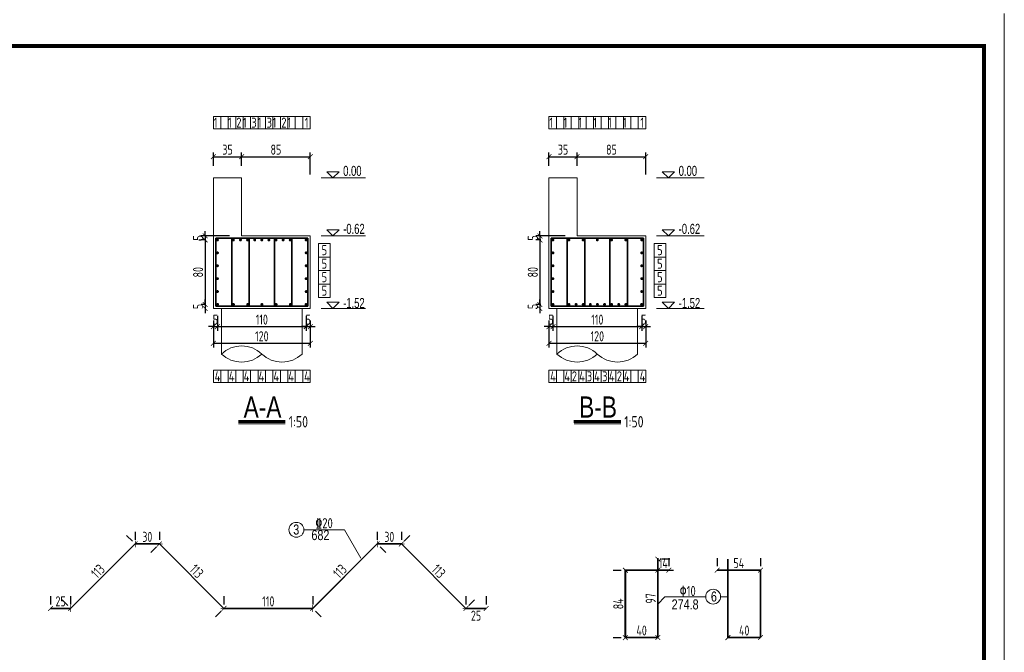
# Model space of a CAD drawing. Header units: inches. Extents: x 112594 to 193184, y 44995 to 116598.
# Tile 91 of 153: x 143526 to 145967, y 95752 to 97322. Entities that reach past the tile are written whole.
import ezdxf

# ---------------------------------------------------------------- set-up
doc = ezdxf.new("R2010")
doc.units = ezdxf.units.IN
doc.header["$MEASUREMENT"] = 0
doc.layers.get('0').update_dxf_attribs({"lineweight": 15})
for name, color, linetype, lineweight in [('0指引线', 4, 'Continuous', 18), ('0文字', 6, 'Continuous', 18), ('0细实线', 1, 'Continuous', 15), ('0钢筋', 3, 'Continuous', 35), ('BM1', 7, 'Continuous', 15), ('粗线', 1, 'Continuous', 40)]:
    doc.layers.add(name, color=color, linetype=linetype, lineweight=lineweight)
doc.layers.add('配筋2', color=2, linetype='Continuous')
doc.styles.add('hz-e', font='hztxt_e.shx', dxfattribs={"width": 0.75, "bigfont": 'hztxt.shx'})
doc.styles.add('HZTXT', font='tssdeng.shx', dxfattribs={"width": 0.75, "bigfont": 'hztxt.shx'})
doc.styles.add('TSSD_Dimension', font='Tssdeng.shx', dxfattribs={"width": 0.7, "bigfont": 'hztxt.shx'})
doc.dimstyles.new('3', dxfattribs={"dimtxt": 25, "dimasz": 12, "dimexe": 10, "dimexo": 30, "dimgap": 5, "dimtad": 1, "dimdec": 0, "dimzin": 0, "dimdsep": 46, "dimtxsty": 'HZTXT', "dimblk": 'ARCHTICK', "dimcen": 0, "dimclrt": 7, "dimazin": 2, "dimtfac": 1, "dimtdec": 0, "dimtix": 1, "dimtmove": 2, "dimatfit": 3, "dimfxl": 250, "dimtolj": 1, "dimtzin": 0, "dimarcsym": 0})

# ---------------------------------------------------------------- blocks, each defined once
blk = doc.blocks.new('g')
at = {"ltscale": 2}
for p, q in [((-15.4, 0), (-30.8, 15.3)), ((-30.8, 15.3), (0, 15.3)), ((0, 15.3), (-15.4, 0))]:
    blk.add_line(p, q, dxfattribs=at)
blk = doc.blocks.new('_ArchTick')
at = {"color": 0, "linetype": 'ByBlock', "const_width": 0.15}
blk.add_lwpolyline([(-0.5, -0.5), (0.5, 0.5)], dxfattribs=at)
blk = doc.blocks.new('*D1346')
at = {"color": 0, "lineweight": -2}
for p, q in [((144005.8, 96959.3), (144005.8, 96992)), ((144075.8, 96959.3), (144075.8, 96992)), ((144005.8, 96982), (144075.8, 96982))]:
    blk.add_line(p, q, dxfattribs=at)
at = {"color": 0, "lineweight": -2, "xscale": 12, "yscale": 12, "zscale": 12, "rotation": 180}
blk.add_blockref('_ArchTick', (144005.8, 96982), dxfattribs=at)
at = {"color": 0, "lineweight": -2, "xscale": 12, "yscale": 12, "zscale": 12}
blk.add_blockref('_ArchTick', (144075.8, 96982), dxfattribs=at)
at = {"color": 7, "insert": (144040.8, 96999.5), "char_height": 25, "attachment_point": 5, "style": 'HZTXT'}
blk.add_mtext('\\A1;35', dxfattribs=at)
blk = doc.blocks.new('*D1347')
at = {"color": 0, "lineweight": -2}
for p, q in [((144075.8, 96959.3), (144075.8, 96992)), ((144245.8, 96937.5), (144245.8, 96992)), ((144075.8, 96982), (144245.8, 96982))]:
    blk.add_line(p, q, dxfattribs=at)
at = {"color": 0, "lineweight": -2, "xscale": 12, "yscale": 12, "zscale": 12, "rotation": 180}
blk.add_blockref('_ArchTick', (144075.8, 96982), dxfattribs=at)
at = {"color": 0, "lineweight": -2, "xscale": 12, "yscale": 12, "zscale": 12}
blk.add_blockref('_ArchTick', (144245.8, 96982), dxfattribs=at)
at = {"color": 7, "insert": (144160.8, 96999.5), "char_height": 25, "attachment_point": 5, "style": 'HZTXT'}
blk.add_mtext('\\A1;85', dxfattribs=at)
blk = doc.blocks.new('gg')
at = {"layer": '粗线', "const_width": 1.2}
blk.add_lwpolyline([(0.6, 0, -1), (-0.6, 0, -1)], format="xyb", close=True, dxfattribs=at)
blk = doc.blocks.new('*D1348')
at = {"color": 0, "lineweight": -2}
for p, q in [((144005.8, 96575.3), (144005.8, 96550.2)), ((144015.8, 96587.3), (144015.8, 96550.2)), ((144005.8, 96560.2), (143993.8, 96560.2)), ((144005.8, 96560.2), (144015.8, 96560.2)), ((144015.8, 96560.2), (144027.8, 96560.2))]:
    blk.add_line(p, q, dxfattribs=at)
at = {"color": 0, "lineweight": -2, "xscale": 12, "yscale": 12, "zscale": 12}
blk.add_blockref('_ArchTick', (144005.8, 96560.2), dxfattribs=at)
at = {"color": 0, "lineweight": -2, "xscale": 12, "yscale": 12, "zscale": 12, "rotation": 180}
blk.add_blockref('_ArchTick', (144015.8, 96560.2), dxfattribs=at)
at = {"color": 7, "insert": (144010.8, 96577.7), "char_height": 25, "attachment_point": 5, "style": 'HZTXT'}
blk.add_mtext('\\A1;5', dxfattribs=at)
blk = doc.blocks.new('*D1349')
at = {"color": 0, "lineweight": -2}
for p, q in [((144015.8, 96587.3), (144015.8, 96550.2)), ((144235.8, 96587.3), (144235.8, 96550.2)), ((144015.8, 96560.2), (144235.8, 96560.2))]:
    blk.add_line(p, q, dxfattribs=at)
at = {"color": 0, "lineweight": -2, "xscale": 12, "yscale": 12, "zscale": 12, "rotation": 180}
blk.add_blockref('_ArchTick', (144015.8, 96560.2), dxfattribs=at)
at = {"color": 0, "lineweight": -2, "xscale": 12, "yscale": 12, "zscale": 12}
blk.add_blockref('_ArchTick', (144235.8, 96560.2), dxfattribs=at)
at = {"color": 7, "insert": (144125.8, 96577.7), "char_height": 25, "attachment_point": 5, "style": 'HZTXT'}
blk.add_mtext('\\A1;110', dxfattribs=at)
blk = doc.blocks.new('*D1350')
at = {"color": 0, "lineweight": -2}
for p, q in [((144235.8, 96587.3), (144235.8, 96550.2)), ((144245.8, 96575.3), (144245.8, 96550.2)), ((144235.8, 96560.2), (144223.8, 96560.2)), ((144235.8, 96560.2), (144245.8, 96560.2)), ((144245.8, 96560.2), (144257.8, 96560.2))]:
    blk.add_line(p, q, dxfattribs=at)
at = {"color": 0, "lineweight": -2, "xscale": 12, "yscale": 12, "zscale": 12}
blk.add_blockref('_ArchTick', (144235.8, 96560.2), dxfattribs=at)
at = {"color": 0, "lineweight": -2, "xscale": 12, "yscale": 12, "zscale": 12, "rotation": 180}
blk.add_blockref('_ArchTick', (144245.8, 96560.2), dxfattribs=at)
at = {"color": 7, "insert": (144240.8, 96577.7), "char_height": 25, "attachment_point": 5, "style": 'HZTXT'}
blk.add_mtext('\\A1;5', dxfattribs=at)
blk = doc.blocks.new('*D1351')
at = {"color": 0, "lineweight": -2}
for p, q in [((144005.8, 96575.3), (144005.8, 96508.9)), ((144245.8, 96575.3), (144245.8, 96508.9)), ((144005.8, 96518.9), (144245.8, 96518.9))]:
    blk.add_line(p, q, dxfattribs=at)
at = {"color": 0, "lineweight": -2, "xscale": 12, "yscale": 12, "zscale": 12, "rotation": 180}
blk.add_blockref('_ArchTick', (144005.8, 96518.9), dxfattribs=at)
at = {"color": 0, "lineweight": -2, "xscale": 12, "yscale": 12, "zscale": 12}
blk.add_blockref('_ArchTick', (144245.8, 96518.9), dxfattribs=at)
at = {"color": 7, "insert": (144125.8, 96536.4), "char_height": 25, "attachment_point": 5, "style": 'HZTXT'}
blk.add_mtext('\\A1;120', dxfattribs=at)
blk = doc.blocks.new('*D1352')
at = {"color": 0, "lineweight": -2}
for p, q in [((144837.6, 96959.3), (144837.6, 96992)), ((144907.6, 96959.3), (144907.6, 96992)), ((144837.6, 96982), (144907.6, 96982))]:
    blk.add_line(p, q, dxfattribs=at)
at = {"color": 0, "lineweight": -2, "xscale": 12, "yscale": 12, "zscale": 12, "rotation": 180}
blk.add_blockref('_ArchTick', (144837.6, 96982), dxfattribs=at)
at = {"color": 0, "lineweight": -2, "xscale": 12, "yscale": 12, "zscale": 12}
blk.add_blockref('_ArchTick', (144907.6, 96982), dxfattribs=at)
at = {"color": 7, "insert": (144872.6, 96999.5), "char_height": 25, "attachment_point": 5, "style": 'HZTXT'}
blk.add_mtext('\\A1;35', dxfattribs=at)
blk = doc.blocks.new('*D1353')
at = {"color": 0, "lineweight": -2}
for p, q in [((144907.6, 96959.3), (144907.6, 96992)), ((145077.6, 96937.5), (145077.6, 96992)), ((144907.6, 96982), (145077.6, 96982))]:
    blk.add_line(p, q, dxfattribs=at)
at = {"color": 0, "lineweight": -2, "xscale": 12, "yscale": 12, "zscale": 12, "rotation": 180}
blk.add_blockref('_ArchTick', (144907.6, 96982), dxfattribs=at)
at = {"color": 0, "lineweight": -2, "xscale": 12, "yscale": 12, "zscale": 12}
blk.add_blockref('_ArchTick', (145077.6, 96982), dxfattribs=at)
at = {"color": 7, "insert": (144992.6, 96999.5), "char_height": 25, "attachment_point": 5, "style": 'HZTXT'}
blk.add_mtext('\\A1;85', dxfattribs=at)
blk = doc.blocks.new('*D1354')
at = {"color": 0, "lineweight": -2}
for p, q in [((144837.6, 96575.3), (144837.6, 96550.2)), ((144847.6, 96587.3), (144847.6, 96550.2)), ((144837.6, 96560.2), (144825.6, 96560.2)), ((144837.6, 96560.2), (144847.6, 96560.2)), ((144847.6, 96560.2), (144859.6, 96560.2))]:
    blk.add_line(p, q, dxfattribs=at)
at = {"color": 0, "lineweight": -2, "xscale": 12, "yscale": 12, "zscale": 12}
blk.add_blockref('_ArchTick', (144837.6, 96560.2), dxfattribs=at)
at = {"color": 0, "lineweight": -2, "xscale": 12, "yscale": 12, "zscale": 12, "rotation": 180}
blk.add_blockref('_ArchTick', (144847.6, 96560.2), dxfattribs=at)
at = {"color": 7, "insert": (144842.6, 96577.7), "char_height": 25, "attachment_point": 5, "style": 'HZTXT'}
blk.add_mtext('\\A1;5', dxfattribs=at)
blk = doc.blocks.new('*D1355')
at = {"color": 0, "lineweight": -2}
for p, q in [((144847.6, 96587.3), (144847.6, 96550.2)), ((145067.6, 96587.3), (145067.6, 96550.2)), ((144847.6, 96560.2), (145067.6, 96560.2))]:
    blk.add_line(p, q, dxfattribs=at)
at = {"color": 0, "lineweight": -2, "xscale": 12, "yscale": 12, "zscale": 12, "rotation": 180}
blk.add_blockref('_ArchTick', (144847.6, 96560.2), dxfattribs=at)
at = {"color": 0, "lineweight": -2, "xscale": 12, "yscale": 12, "zscale": 12}
blk.add_blockref('_ArchTick', (145067.6, 96560.2), dxfattribs=at)
at = {"color": 7, "insert": (144957.6, 96577.7), "char_height": 25, "attachment_point": 5, "style": 'HZTXT'}
blk.add_mtext('\\A1;110', dxfattribs=at)
blk = doc.blocks.new('*D1356')
at = {"color": 0, "lineweight": -2}
for p, q in [((145067.6, 96587.3), (145067.6, 96550.2)), ((145077.6, 96575.3), (145077.6, 96550.2)), ((145067.6, 96560.2), (145055.6, 96560.2)), ((145067.6, 96560.2), (145077.6, 96560.2)), ((145077.6, 96560.2), (145089.6, 96560.2))]:
    blk.add_line(p, q, dxfattribs=at)
at = {"color": 0, "lineweight": -2, "xscale": 12, "yscale": 12, "zscale": 12}
blk.add_blockref('_ArchTick', (145067.6, 96560.2), dxfattribs=at)
at = {"color": 0, "lineweight": -2, "xscale": 12, "yscale": 12, "zscale": 12, "rotation": 180}
blk.add_blockref('_ArchTick', (145077.6, 96560.2), dxfattribs=at)
at = {"color": 7, "insert": (145072.6, 96577.7), "char_height": 25, "attachment_point": 5, "style": 'HZTXT'}
blk.add_mtext('\\A1;5', dxfattribs=at)
blk = doc.blocks.new('*D1357')
at = {"color": 0, "lineweight": -2}
for p, q in [((144837.6, 96575.3), (144837.6, 96508.9)), ((145077.6, 96575.3), (145077.6, 96508.9)), ((144837.6, 96518.9), (145077.6, 96518.9))]:
    blk.add_line(p, q, dxfattribs=at)
at = {"color": 0, "lineweight": -2, "xscale": 12, "yscale": 12, "zscale": 12, "rotation": 180}
blk.add_blockref('_ArchTick', (144837.6, 96518.9), dxfattribs=at)
at = {"color": 0, "lineweight": -2, "xscale": 12, "yscale": 12, "zscale": 12}
blk.add_blockref('_ArchTick', (145077.6, 96518.9), dxfattribs=at)
at = {"color": 7, "insert": (144957.6, 96536.4), "char_height": 25, "attachment_point": 5, "style": 'HZTXT'}
blk.add_mtext('\\A1;120', dxfattribs=at)
blk = doc.blocks.new('*D1362')
at = {"color": 0, "lineweight": -2}
for p, q in [((145027.1, 95818.8), (145027.1, 95798.8)), ((145107.6, 95818.8), (145107.6, 95798.8)), ((145027.1, 95788.8), (145107.6, 95788.8))]:
    blk.add_line(p, q, dxfattribs=at)
at = {"color": 0, "lineweight": -2, "xscale": 12, "yscale": 12, "zscale": 12, "rotation": 180}
blk.add_blockref('_ArchTick', (145027.1, 95788.8), dxfattribs=at)
at = {"color": 0, "lineweight": -2, "xscale": 12, "yscale": 12, "zscale": 12}
blk.add_blockref('_ArchTick', (145107.6, 95788.8), dxfattribs=at)
at = {"color": 7, "insert": (145067.4, 95806.3), "char_height": 25, "attachment_point": 5, "style": 'HZTXT'}
blk.add_mtext('\\A1;40', dxfattribs=at)
blk = doc.blocks.new('*D1363')
at = {"color": 0, "lineweight": -2}
for p, q in [((145281.5, 95818.8), (145281.5, 95798.8)), ((145362, 95818.8), (145362, 95798.8)), ((145362, 95788.8), (145281.5, 95788.8))]:
    blk.add_line(p, q, dxfattribs=at)
at = {"color": 0, "lineweight": -2, "xscale": 12, "yscale": 12, "zscale": 12, "rotation": 180}
blk.add_blockref('_ArchTick', (145281.5, 95788.8), dxfattribs=at)
at = {"color": 0, "lineweight": -2, "xscale": 12, "yscale": 12, "zscale": 12}
blk.add_blockref('_ArchTick', (145362, 95788.8), dxfattribs=at)
at = {"color": 7, "insert": (145321.8, 95806.3), "char_height": 25, "attachment_point": 5, "style": 'HZTXT'}
blk.add_mtext('\\A1;40', dxfattribs=at)
blk = doc.blocks.new('*D1364')
at = {"color": 0, "lineweight": -2}
for p, q in [((145254.5, 95986), (145254.5, 95966)), ((145362, 95986), (145362, 95966)), ((145362, 95956), (145254.5, 95956))]:
    blk.add_line(p, q, dxfattribs=at)
at = {"color": 0, "lineweight": -2, "xscale": 12, "yscale": 12, "zscale": 12, "rotation": 180}
blk.add_blockref('_ArchTick', (145254.5, 95956), dxfattribs=at)
at = {"color": 0, "lineweight": -2, "xscale": 12, "yscale": 12, "zscale": 12}
blk.add_blockref('_ArchTick', (145362, 95956), dxfattribs=at)
at = {"color": 7, "insert": (145308.3, 95973.5), "char_height": 25, "attachment_point": 5, "style": 'HZTXT'}
blk.add_mtext('\\A1;54', dxfattribs=at)
blk = doc.blocks.new('*D1365')
at = {"color": 0, "lineweight": -2}
for p, q in [((145107.6, 95983), (145107.6, 95788.8)), ((145137.6, 95983), (145117.6, 95983)), ((145077.6, 95788.8), (145097.6, 95788.8))]:
    blk.add_line(p, q, dxfattribs=at)
at = {"color": 0, "lineweight": -2, "xscale": 12, "yscale": 12, "zscale": 12}
for p, rotation in [((145107.6, 95983), 90), ((145107.6, 95788.8), 270)]:
    blk.add_blockref('_ArchTick', p, dxfattribs=dict(at, rotation=rotation))
at = {"color": 7, "insert": (145090.1, 95885.9), "char_height": 25, "attachment_point": 5, "rotation": 90, "style": 'HZTXT'}
blk.add_mtext('\\A1;97', dxfattribs=at)
blk = doc.blocks.new('*D1366')
at = {"color": 0, "lineweight": -2}
for p, q in [((144997.1, 95956), (145017.1, 95956)), ((145027.1, 95956), (145027.1, 95788.8)), ((144997.1, 95788.8), (145017.1, 95788.8))]:
    blk.add_line(p, q, dxfattribs=at)
at = {"color": 0, "lineweight": -2, "xscale": 12, "yscale": 12, "zscale": 12}
for p, rotation in [((145027.1, 95956), 90), ((145027.1, 95788.8), 270)]:
    blk.add_blockref('_ArchTick', p, dxfattribs=dict(at, rotation=rotation))
at = {"color": 7, "insert": (145009.6, 95872.4), "char_height": 25, "attachment_point": 5, "rotation": 90, "style": 'HZTXT'}
blk.add_mtext('\\A1;84', dxfattribs=at)
blk = doc.blocks.new('*D1367')
at = {"color": 0, "lineweight": -2}
for p, q in [((145107.6, 95986), (145107.6, 95966)), ((145134.6, 95986), (145134.6, 95966)), ((145107.6, 95956), (145095.6, 95956)), ((145107.6, 95956), (145134.6, 95956)), ((145134.6, 95956), (145146.6, 95956))]:
    blk.add_line(p, q, dxfattribs=at)
at = {"color": 0, "lineweight": -2, "xscale": 12, "yscale": 12, "zscale": 12}
blk.add_blockref('_ArchTick', (145107.6, 95956), dxfattribs=at)
at = {"color": 0, "lineweight": -2, "xscale": 12, "yscale": 12, "zscale": 12, "rotation": 180}
blk.add_blockref('_ArchTick', (145134.6, 95956), dxfattribs=at)
at = {"color": 7, "insert": (145121.1, 95973.5), "char_height": 25, "attachment_point": 5, "style": 'HZTXT'}
blk.add_mtext('\\A1;14', dxfattribs=at)
blk = doc.blocks.new('*D1368')
at = {"color": 0, "lineweight": -2}
for p, q in [((143985.3, 96785.3), (143985.3, 96797.3)), ((144045.8, 96785.3), (143975.3, 96785.3)), ((143985.8, 96775.3), (143975.3, 96775.3)), ((143985.3, 96785.3), (143985.3, 96775.3)), ((143985.3, 96775.3), (143985.3, 96763.3))]:
    blk.add_line(p, q, dxfattribs=at)
at = {"color": 0, "lineweight": -2, "xscale": 12, "yscale": 12, "zscale": 12}
for p, rotation in [((143985.3, 96785.3), 270), ((143985.3, 96775.3), 90)]:
    blk.add_blockref('_ArchTick', p, dxfattribs=dict(at, rotation=rotation))
at = {"color": 7, "insert": (143967.8, 96780.3), "char_height": 25, "attachment_point": 5, "rotation": 90, "style": 'HZTXT'}
blk.add_mtext('\\A1;5', dxfattribs=at)
blk = doc.blocks.new('*D1369')
at = {"color": 0, "lineweight": -2}
for p, q in [((143985.8, 96775.3), (143975.3, 96775.3)), ((143985.3, 96775.3), (143985.3, 96615.3)), ((143986.1, 96615.3), (143975.3, 96615.3))]:
    blk.add_line(p, q, dxfattribs=at)
at = {"color": 0, "lineweight": -2, "xscale": 12, "yscale": 12, "zscale": 12}
for p, rotation in [((143985.3, 96775.3), 90), ((143985.3, 96615.3), 270)]:
    blk.add_blockref('_ArchTick', p, dxfattribs=dict(at, rotation=rotation))
at = {"color": 7, "insert": (143967.8, 96695.3), "char_height": 25, "attachment_point": 5, "rotation": 90, "style": 'HZTXT'}
blk.add_mtext('\\A1;80', dxfattribs=at)
blk = doc.blocks.new('*D1370')
at = {"color": 0, "lineweight": -2}
for p, q in [((143985.3, 96615.3), (143985.3, 96627.3)), ((143986.1, 96615.3), (143975.3, 96615.3)), ((143975.8, 96605.3), (143975.3, 96605.3)), ((143985.3, 96615.3), (143985.3, 96605.3)), ((143985.3, 96605.3), (143985.3, 96593.3))]:
    blk.add_line(p, q, dxfattribs=at)
at = {"color": 0, "lineweight": -2, "xscale": 12, "yscale": 12, "zscale": 12}
for p, rotation in [((143985.3, 96615.3), 270), ((143985.3, 96605.3), 90)]:
    blk.add_blockref('_ArchTick', p, dxfattribs=dict(at, rotation=rotation))
at = {"color": 7, "insert": (143967.8, 96610.3), "char_height": 25, "attachment_point": 5, "rotation": 90, "style": 'HZTXT'}
blk.add_mtext('\\A1;5', dxfattribs=at)
blk = doc.blocks.new('*D1371')
at = {"color": 0, "lineweight": -2}
for p, q in [((143985.3, 96785.3), (143985.3, 96797.3)), ((143969.7, 96775.3), (143975.3, 96775.3)), ((143971.2, 96785.3), (143975.3, 96785.3)), ((143985.3, 96785.3), (143985.3, 96775.3)), ((143985.3, 96775.3), (143985.3, 96763.3))]:
    blk.add_line(p, q, dxfattribs=at)
at = {"color": 0, "lineweight": -2, "xscale": 12, "yscale": 12, "zscale": 12}
for p, rotation in [((143985.3, 96785.3), 270), ((143985.3, 96775.3), 90)]:
    blk.add_blockref('_ArchTick', p, dxfattribs=dict(at, rotation=rotation))
at = {"color": 7, "insert": (143967.8, 96780.3), "char_height": 25, "attachment_point": 5, "rotation": 90, "style": 'HZTXT'}
blk.add_mtext('\\A1;5', dxfattribs=at)
blk = doc.blocks.new('*D1372')
at = {"color": 0, "lineweight": -2}
for p, q in [((144815.3, 96785.3), (144815.3, 96797.3)), ((144877.6, 96785.3), (144805.3, 96785.3)), ((144817.6, 96775.3), (144805.3, 96775.3)), ((144815.3, 96785.3), (144815.3, 96775.3)), ((144815.3, 96775.3), (144815.3, 96763.3))]:
    blk.add_line(p, q, dxfattribs=at)
at = {"color": 0, "lineweight": -2, "xscale": 12, "yscale": 12, "zscale": 12}
for p, rotation in [((144815.3, 96785.3), 270), ((144815.3, 96775.3), 90)]:
    blk.add_blockref('_ArchTick', p, dxfattribs=dict(at, rotation=rotation))
at = {"color": 7, "insert": (144797.8, 96780.3), "char_height": 25, "attachment_point": 5, "rotation": 90, "style": 'HZTXT'}
blk.add_mtext('\\A1;5', dxfattribs=at)
blk = doc.blocks.new('*D1373')
at = {"color": 0, "lineweight": -2}
for p, q in [((144817.6, 96775.3), (144805.3, 96775.3)), ((144815.3, 96775.3), (144815.3, 96615.3)), ((144817.9, 96615.3), (144805.3, 96615.3))]:
    blk.add_line(p, q, dxfattribs=at)
at = {"color": 0, "lineweight": -2, "xscale": 12, "yscale": 12, "zscale": 12}
for p, rotation in [((144815.3, 96775.3), 90), ((144815.3, 96615.3), 270)]:
    blk.add_blockref('_ArchTick', p, dxfattribs=dict(at, rotation=rotation))
at = {"color": 7, "insert": (144797.8, 96695.3), "char_height": 25, "attachment_point": 5, "rotation": 90, "style": 'HZTXT'}
blk.add_mtext('\\A1;80', dxfattribs=at)
blk = doc.blocks.new('*D1374')
at = {"color": 0, "lineweight": -2}
for p, q in [((144815.3, 96615.3), (144815.3, 96627.3)), ((144817.9, 96615.3), (144805.3, 96615.3)), ((144807.6, 96605.3), (144805.3, 96605.3)), ((144815.3, 96615.3), (144815.3, 96605.3)), ((144815.3, 96605.3), (144815.3, 96593.3))]:
    blk.add_line(p, q, dxfattribs=at)
at = {"color": 0, "lineweight": -2, "xscale": 12, "yscale": 12, "zscale": 12}
for p, rotation in [((144815.3, 96615.3), 270), ((144815.3, 96605.3), 90)]:
    blk.add_blockref('_ArchTick', p, dxfattribs=dict(at, rotation=rotation))
at = {"color": 7, "insert": (144797.8, 96610.3), "char_height": 25, "attachment_point": 5, "rotation": 90, "style": 'HZTXT'}
blk.add_mtext('\\A1;5', dxfattribs=at)
blk = doc.blocks.new('*D1319')
at = {"color": 0, "lineweight": -2}
for p, q in [((143601.9, 95891.1), (143601.9, 95871.1)), ((143651.9, 95891.1), (143651.9, 95871.1)), ((143651.9, 95861.1), (143601.9, 95861.1))]:
    blk.add_line(p, q, dxfattribs=at)
at = {"color": 0, "lineweight": -2, "xscale": 12, "yscale": 12, "zscale": 12, "rotation": 180}
blk.add_blockref('_ArchTick', (143601.9, 95861.1), dxfattribs=at)
at = {"color": 0, "lineweight": -2, "xscale": 12, "yscale": 12, "zscale": 12}
blk.add_blockref('_ArchTick', (143651.9, 95861.1), dxfattribs=at)
at = {"color": 7, "insert": (143626.9, 95878.6), "char_height": 25, "attachment_point": 5, "style": 'HZTXT'}
blk.add_mtext('\\A1;25', dxfattribs=at)
blk = doc.blocks.new('*D1320')
at = {"color": 0, "lineweight": -2}
for p, q in [((143790.7, 96042.3), (143804.8, 96028.1)), ((143651.9, 95861.1), (143811.9, 96021.1)), ((143630.7, 95882.3), (143644.8, 95868.1))]:
    blk.add_line(p, q, dxfattribs=at)
at = {"color": 0, "lineweight": -2, "xscale": 12, "yscale": 12, "zscale": 12}
for p, rotation in [((143811.9, 96021.1), 45.00000000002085), ((143651.9, 95861.1), 225.0000000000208)]:
    blk.add_blockref('_ArchTick', p, dxfattribs=dict(at, rotation=rotation))
at = {"color": 7, "insert": (143719.5, 95953.4), "char_height": 25, "attachment_point": 5, "rotation": 45, "style": 'HZTXT'}
blk.add_mtext('\\A1;113', dxfattribs=at)
blk = doc.blocks.new('*D1321')
at = {"color": 0, "lineweight": -2}
for p, q in [((143811.9, 96051.1), (143811.9, 96031.1)), ((143871.9, 96051.1), (143871.9, 96031.1)), ((143811.9, 96021.1), (143871.9, 96021.1))]:
    blk.add_line(p, q, dxfattribs=at)
at = {"color": 0, "lineweight": -2, "xscale": 12, "yscale": 12, "zscale": 12, "rotation": 180}
blk.add_blockref('_ArchTick', (143811.9, 96021.1), dxfattribs=at)
at = {"color": 0, "lineweight": -2, "xscale": 12, "yscale": 12, "zscale": 12}
blk.add_blockref('_ArchTick', (143871.9, 96021.1), dxfattribs=at)
at = {"color": 7, "insert": (143841.9, 96038.6), "char_height": 25, "attachment_point": 5, "style": 'HZTXT'}
blk.add_mtext('\\A1;30', dxfattribs=at)
blk = doc.blocks.new('*D1322')
at = {"color": 0, "lineweight": -2}
for p, q in [((143850.7, 95999.9), (143864.8, 96014)), ((143871.9, 96021.1), (144031.9, 95861.1)), ((144010.7, 95839.9), (144024.8, 95854))]:
    blk.add_line(p, q, dxfattribs=at)
at = {"color": 0, "lineweight": -2, "xscale": 12, "yscale": 12, "zscale": 12}
for p, rotation in [((143871.9, 96021.1), 135), ((144031.9, 95861.1), 315)]:
    blk.add_blockref('_ArchTick', p, dxfattribs=dict(at, rotation=rotation))
at = {"color": 7, "insert": (143964.2, 95953.4), "char_height": 25, "attachment_point": 5, "rotation": 315, "style": 'HZTXT'}
blk.add_mtext('\\A1;113', dxfattribs=at)
blk = doc.blocks.new('*D1323')
at = {"color": 0, "lineweight": -2}
for p, q in [((144031.9, 95891.1), (144031.9, 95871.1)), ((144251.9, 95891.1), (144251.9, 95871.1)), ((144031.9, 95861.1), (144251.9, 95861.1))]:
    blk.add_line(p, q, dxfattribs=at)
at = {"color": 0, "lineweight": -2, "xscale": 12, "yscale": 12, "zscale": 12, "rotation": 180}
blk.add_blockref('_ArchTick', (144031.9, 95861.1), dxfattribs=at)
at = {"color": 0, "lineweight": -2, "xscale": 12, "yscale": 12, "zscale": 12}
blk.add_blockref('_ArchTick', (144251.9, 95861.1), dxfattribs=at)
at = {"color": 7, "insert": (144141.9, 95878.6), "char_height": 25, "attachment_point": 5, "style": 'HZTXT'}
blk.add_mtext('\\A1;110', dxfattribs=at)
blk = doc.blocks.new('*D1324')
at = {"color": 0, "lineweight": -2}
for p, q in [((144251.9, 95861.1), (144411.9, 96021.1)), ((144433.1, 95999.9), (144418.9, 96014)), ((144273.1, 95839.9), (144258.9, 95854))]:
    blk.add_line(p, q, dxfattribs=at)
at = {"color": 0, "lineweight": -2, "xscale": 12, "yscale": 12, "zscale": 12}
for p, rotation in [((144411.9, 96021.1), 45), ((144251.9, 95861.1), 225)]:
    blk.add_blockref('_ArchTick', p, dxfattribs=dict(at, rotation=rotation))
at = {"color": 7, "insert": (144319.5, 95953.4), "char_height": 25, "attachment_point": 5, "rotation": 45, "style": 'HZTXT'}
blk.add_mtext('\\A1;113', dxfattribs=at)
blk = doc.blocks.new('*D1325')
at = {"color": 0, "lineweight": -2}
for p, q in [((144411.9, 96051.1), (144411.9, 96031.1)), ((144471.9, 96051.1), (144471.9, 96031.1)), ((144411.9, 96021.1), (144471.9, 96021.1))]:
    blk.add_line(p, q, dxfattribs=at)
at = {"color": 0, "lineweight": -2, "xscale": 12, "yscale": 12, "zscale": 12, "rotation": 180}
blk.add_blockref('_ArchTick', (144411.9, 96021.1), dxfattribs=at)
at = {"color": 0, "lineweight": -2, "xscale": 12, "yscale": 12, "zscale": 12}
blk.add_blockref('_ArchTick', (144471.9, 96021.1), dxfattribs=at)
at = {"color": 7, "insert": (144441.9, 96038.6), "char_height": 25, "attachment_point": 5, "style": 'HZTXT'}
blk.add_mtext('\\A1;30', dxfattribs=at)
blk = doc.blocks.new('*D1326')
at = {"color": 0, "lineweight": -2}
for p, q in [((144631.9, 95891.1), (144631.9, 95871.1)), ((144681.9, 95891.1), (144681.9, 95871.1)), ((144631.9, 95861.1), (144681.9, 95861.1))]:
    blk.add_line(p, q, dxfattribs=at)
at = {"color": 0, "lineweight": -2, "xscale": 12, "yscale": 12, "zscale": 12, "rotation": 180}
blk.add_blockref('_ArchTick', (144631.9, 95861.1), dxfattribs=at)
at = {"color": 0, "lineweight": -2, "xscale": 12, "yscale": 12, "zscale": 12}
blk.add_blockref('_ArchTick', (144681.9, 95861.1), dxfattribs=at)
at = {"color": 7, "insert": (144656.9, 95843), "char_height": 25, "attachment_point": 5, "style": 'HZTXT'}
blk.add_mtext('\\A1;25', dxfattribs=at)
blk = doc.blocks.new('*D1327')
at = {"color": 0, "lineweight": -2}
for p, q in [((144493.1, 96042.3), (144478.9, 96028.1)), ((144631.9, 95861.1), (144471.9, 96021.1)), ((144653.1, 95882.3), (144638.9, 95868.1))]:
    blk.add_line(p, q, dxfattribs=at)
at = {"color": 0, "lineweight": -2, "xscale": 12, "yscale": 12, "zscale": 12}
for p, rotation in [((144471.9, 96021.1), 134.9999999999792), ((144631.9, 95861.1), 314.9999999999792)]:
    blk.add_blockref('_ArchTick', p, dxfattribs=dict(at, rotation=rotation))
at = {"color": 7, "insert": (144564.2, 95953.4), "char_height": 25, "attachment_point": 5, "rotation": 315, "style": 'HZTXT'}
blk.add_mtext('\\A1;113', dxfattribs=at)

msp = doc.modelspace()

# ---------------------------------------------------------------- linework, layer by layer
for p, q in [((144005.81951, 97081.8856), (144245.81951, 97081.8856)), ((144005.81951, 97050.90668), (144005.81951, 97081.8856)), ((144005.81951, 97081.8856), (144005.81951, 97050.90668)), ((144024.28105, 97081.8856), (144024.28105, 97050.90668)), ((144042.74259, 97081.8856), (144042.74259, 97050.90668)), ((144061.20412, 97081.8856), (144061.20412, 97050.90668)), ((144079.66566, 97081.8856), (144079.66566, 97050.90668)), ((144098.1272, 97081.8856), (144098.1272, 97050.90668)), ((144116.58874, 97081.8856), (144116.58874, 97050.90668)), ((144135.05028, 97081.8856), (144135.05028, 97050.90668)), ((144153.51182, 97081.8856), (144153.51182, 97050.90668)), ((144171.97335, 97081.8856), (144171.97335, 97050.90668)), ((144190.43489, 97081.8856), (144190.43489, 97050.90668)), ((144208.89643, 97081.8856), (144208.89643, 97050.90668)), ((144227.35797, 97081.8856), (144227.35797, 97050.90668)), ((144245.81951, 97081.8856), (144245.81951, 97050.90668)), ((144837.64763, 97081.8856), (145077.64763, 97081.8856)), ((144837.64763, 97050.90668), (144837.64763, 97081.8856)), ((144837.64763, 97081.8856), (144837.64763, 97050.90668)), ((144856.10917, 97081.8856), (144856.10917, 97050.90668)), ((144874.57071, 97081.8856), (144874.57071, 97050.90668)), ((144893.03225, 97081.8856), (144893.03225, 97050.90668)), ((144911.49379, 97081.8856), (144911.49379, 97050.90668)), ((144929.95533, 97081.8856), (144929.95533, 97050.90668)), ((144948.41686, 97081.8856), (144948.41686, 97050.90668)), ((144966.8784, 97081.8856), (144966.8784, 97050.90668)), ((144985.33994, 97081.8856), (144985.33994, 97050.90668)), ((145003.80148, 97081.8856), (145003.80148, 97050.90668)), ((145022.26302, 97081.8856), (145022.26302, 97050.90668)), ((145040.72456, 97081.8856), (145040.72456, 97050.90668)), ((145059.1861, 97081.8856), (145059.1861, 97050.90668)), ((145077.64763, 97081.8856), (145077.64763, 97050.90668)), ((144005.81951, 97050.90668), (144245.81951, 97050.90668)), ((144837.64763, 97050.90668), (145077.64763, 97050.90668)), ((144272.83051, 96929.30222), (144383.03589, 96929.30222)), ((145104.65864, 96929.30222), (145222.93626, 96929.30222)), ((144272.83051, 96785.30222), (144383.03589, 96785.30222)), ((145104.65864, 96785.30222), (145222.93626, 96785.30222)), ((144266.69684, 96766.32469), (144266.69684, 96632.24631)), ((144266.69684, 96766.32469), (144295.44694, 96766.32469)), ((144295.44694, 96766.32469), (144295.44694, 96632.24631)), ((145098.52496, 96766.32469), (145098.52496, 96632.24631)), ((145098.52496, 96766.32469), (145127.27507, 96766.32469)), ((145127.27507, 96766.32469), (145127.27507, 96632.24631)), ((144266.69684, 96732.80509), (144295.44694, 96732.80509)), ((145098.52496, 96732.80509), (145127.27507, 96732.80509)), ((144266.69684, 96699.2855), (144295.44694, 96699.2855)), ((145098.52496, 96699.2855), (145127.27507, 96699.2855)), ((144266.69684, 96665.76591), (144295.44694, 96665.76591)), ((145098.52496, 96665.76591), (145127.27507, 96665.76591)), ((144266.69684, 96632.24631), (144295.44694, 96632.24631)), ((145098.52496, 96632.24631), (145127.27507, 96632.24631)), ((144272.83051, 96605.30222), (144383.03589, 96605.30222)), ((145104.65864, 96605.30222), (145222.93626, 96605.30222)), ((144005.81951, 96452.46477), (144245.81951, 96452.46477)), ((144005.81951, 96421.48585), (144005.81951, 96452.46477)), ((144005.81951, 96452.46477), (144005.81951, 96421.48585)), ((144024.28105, 96452.46477), (144024.28105, 96421.48585)), ((144042.74259, 96452.46477), (144042.74259, 96421.48585)), ((144061.20412, 96452.46477), (144061.20412, 96421.48585)), ((144079.66566, 96452.46477), (144079.66566, 96421.48585)), ((144098.1272, 96452.46477), (144098.1272, 96421.48585)), ((144116.58874, 96452.46477), (144116.58874, 96421.48585)), ((144135.05028, 96452.46477), (144135.05028, 96421.48585)), ((144153.51182, 96452.46477), (144153.51182, 96421.48585)), ((144171.97335, 96452.46477), (144171.97335, 96421.48585)), ((144190.43489, 96452.46477), (144190.43489, 96421.48585)), ((144208.89643, 96452.46477), (144208.89643, 96421.48585)), ((144227.35797, 96452.46477), (144227.35797, 96421.48585)), ((144245.81951, 96452.46477), (144245.81951, 96421.48585)), ((144837.64763, 96452.46477), (145077.64763, 96452.46477)), ((144837.64763, 96421.48585), (144837.64763, 96452.46477)), ((144837.64763, 96452.46477), (144837.64763, 96421.48585)), ((144856.10917, 96452.46477), (144856.10917, 96421.48585)), ((144874.57071, 96452.46477), (144874.57071, 96421.48585)), ((144893.03225, 96452.46477), (144893.03225, 96421.48585)), ((144911.49379, 96452.46477), (144911.49379, 96421.48585)), ((144929.95533, 96452.46477), (144929.95533, 96421.48585)), ((144948.41686, 96452.46477), (144948.41686, 96421.48585)), ((144966.8784, 96452.46477), (144966.8784, 96421.48585)), ((144985.33994, 96452.46477), (144985.33994, 96421.48585)), ((145003.80148, 96452.46477), (145003.80148, 96421.48585)), ((145022.26302, 96452.46477), (145022.26302, 96421.48585)), ((145040.72456, 96452.46477), (145040.72456, 96421.48585)), ((145059.1861, 96452.46477), (145059.1861, 96421.48585)), ((145077.64763, 96452.46477), (145077.64763, 96421.48585)), ((144005.81951, 96421.48585), (144245.81951, 96421.48585)), ((144837.64763, 96421.48585), (145077.64763, 96421.48585)), ((145263.25087, 95890.2311), (145281.48616, 95890.2311))]:
    msp.add_line(p, q)
at = {"lineweight": 60}
for p, q in [((144067.87723, 96324.93147), (144183.76179, 96324.93147)), ((144899.70536, 96324.93147), (145015.58991, 96324.93147))]:
    msp.add_line(p, q, dxfattribs=at)
for points in [[(144068.33424, 96318.74278), (144183.76179, 96318.74278)], [(144900.16236, 96318.74278), (145015.58991, 96318.74278)]]:
    msp.add_lwpolyline(points)
at = {"layer": '0指引线'}
for p, q in [((144230.04227, 96056.2035), (144330.66683, 96056.2035)), ((144330.66683, 96056.2035), (144371.10959, 95985.40447)), ((145124.73044, 95890.2311), (145107.63584, 95871.81086)), ((145226.40043, 95890.2311), (145124.73044, 95890.2311))]:
    msp.add_line(p, q, dxfattribs=at)
for centre in [(144211.61704, 96056.2035), (145244.82565, 95890.2311)]:
    msp.add_circle(centre, 18.42522, dxfattribs=at)
at = {"layer": '0细实线'}
for p, q in [((144005.81951, 96605.30222), (144005.81951, 96929.30222)), ((144075.81951, 96929.30222), (144005.81951, 96929.30222)), ((144075.81951, 96929.30222), (144075.81951, 96785.30222)), ((144837.64763, 96605.30222), (144837.64763, 96929.30222)), ((144907.64763, 96929.30222), (144837.64763, 96929.30222)), ((144907.64763, 96929.30222), (144907.64763, 96785.30222)), ((144075.81951, 96785.30222), (144245.81951, 96785.30222)), ((144245.81951, 96605.30222), (144245.81951, 96785.30222)), ((144907.64763, 96785.30222), (145077.64763, 96785.30222)), ((145077.64763, 96605.30222), (145077.64763, 96785.30222)), ((144005.81951, 96605.30222), (144245.81951, 96605.30222)), ((144025.81951, 96605.30222), (144025.81951, 96492.31149)), ((144225.81951, 96605.30222), (144225.81951, 96492.31149)), ((144837.64763, 96605.30222), (145077.64763, 96605.30222)), ((144857.64763, 96605.30222), (144857.64763, 96492.31149)), ((145057.64763, 96605.30222), (145057.64763, 96492.31149))]:
    msp.add_line(p, q, dxfattribs=at)
for centre, start, end in [((144075.81951, 96439.81149), 46.39718103, 133.60281897), ((144907.64763, 96439.81149), 46.39718103, 133.60281897), ((144075.81951, 96544.81149), 226.39718103, 313.60281897), ((144175.81951, 96544.81149), 226.39718103, 313.60281897), ((144907.64763, 96544.81149), 226.39718103, 313.60281897), ((145007.64763, 96544.81149), 226.39718103, 313.60281897)]:
    msp.add_arc(centre, 72.5, start, end, dxfattribs=at)
at = {"layer": '0钢筋'}
for p, q in [((144011.59995, 96779.50324), (144240.03907, 96779.50324)), ((144011.59995, 96611.11756), (144011.59995, 96779.50324)), ((144051.09314, 96611.11756), (144051.09314, 96779.50324)), ((144094.78035, 96611.11756), (144094.78035, 96779.50324)), ((144156.85867, 96611.11756), (144156.85867, 96779.50324)), ((144200.54588, 96611.11756), (144200.54588, 96779.50324)), ((144240.03907, 96779.50324), (144240.03907, 96611.11756)), ((144843.42808, 96779.50324), (145071.86719, 96779.50324)), ((144843.42808, 96611.11756), (144843.42808, 96779.50324)), ((144882.92126, 96611.11756), (144882.92126, 96779.50324)), ((144926.60848, 96611.11756), (144926.60848, 96779.50324)), ((144988.68679, 96611.11756), (144988.68679, 96779.50324)), ((145032.37401, 96611.11756), (145032.37401, 96779.50324)), ((145071.86719, 96779.50324), (145071.86719, 96611.11756)), ((144240.03907, 96611.11756), (144011.59995, 96611.11756)), ((145071.86719, 96611.11756), (144843.42808, 96611.11756)), ((143811.86458, 96021.06529), (143651.86458, 95861.06529)), ((143811.86458, 96021.06529), (143871.86458, 96021.06529)), ((143871.86458, 96021.06529), (144031.86458, 95861.06529)), ((144411.86458, 96021.06529), (144251.86458, 95861.06529)), ((144411.86458, 96021.06529), (144471.86458, 96021.06529)), ((144471.86458, 96021.06529), (144631.86458, 95861.06529)), ((145107.63584, 95983.00821), (145107.63584, 95956.00821)), ((145281.48616, 95983.00821), (145281.48616, 95956.00821)), ((145027.08358, 95956.00821), (145107.63584, 95956.00821)), ((145027.08358, 95788.8135), (145027.08358, 95956.00821)), ((145107.63584, 95788.8135), (145107.63584, 95956.00821)), ((145107.63584, 95956.00821), (145134.63584, 95956.00821)), ((145281.48616, 95956.00821), (145254.48616, 95956.00821)), ((145362.03843, 95956.00821), (145281.48616, 95956.00821)), ((145281.48616, 95788.8135), (145281.48616, 95956.00821)), ((145362.03843, 95788.8135), (145362.03843, 95956.00821)), ((143601.86458, 95861.06529), (143651.86458, 95861.06529)), ((144031.86458, 95861.06529), (144251.86458, 95861.06529)), ((144631.86458, 95861.06529), (144681.86458, 95861.06529)), ((145107.63584, 95788.8135), (145027.08358, 95788.8135)), ((145281.48616, 95788.8135), (145362.03843, 95788.8135))]:
    msp.add_line(p, q, dxfattribs=at)
at = {"layer": 'BM1', "linetype": 'Continuous'}
msp.add_line((145966.66888, 97337.0529), (145966.66888, 94336.74984), dxfattribs=at)
at = {"layer": 'BM1', "color": 0, "linetype": 'Continuous'}
msp.add_line((145966.66888, 97306.74681), (145966.66888, 94336.74984), dxfattribs=at)
msp.add_line((145966.66888, 97306.74681), (145966.66888, 94336.74984), dxfattribs=at)
msp.add_line((145966.66888, 97306.74681), (145966.66888, 94336.74984), dxfattribs=at)
msp.add_line((145966.66888, 97306.74681), (145966.66888, 94336.74984), dxfattribs=at)
msp.add_line((145966.66888, 97306.74681), (145966.66888, 94336.74984), dxfattribs=at)
at = {"layer": 'BM1', "color": 0, "linetype": 'Continuous', "const_width": 9.99898}
msp.add_lwpolyline([(141891.68466, 94386.74474), (141891.68466, 97256.75191), (145916.67399, 97256.75191), (145916.67399, 94386.74474)], close=True, dxfattribs=at)

# ---------------------------------------------------------------- block references
for p in [(144317.43738, 96929.30222), (145149.26551, 96929.30222), (144317.43738, 96785.30222), (145149.26551, 96785.30222), (144317.43738, 96605.30222), (145149.26551, 96605.30222)]:
    msp.add_blockref('g', p)
at = {"layer": '0钢筋', "yscale": 3, "zscale": 3}
for p, xscale in [((144015.81951, 96775.30222), 3), ((144055.29921, 96775.30222), 3), ((144072.92929, 96775.30222), 3), ((144090.55936, 96775.30222), 3), ((144108.18944, 96775.30222), 3), ((144125.81951, 96775.30222), 3), ((144143.44958, 96775.30222), 3), ((144161.07966, 96775.30222), 3), ((144178.70973, 96775.30222), 3), ((144196.3398, 96775.30222), 3), ((144235.81951, 96775.30222), -3), ((144847.64763, 96775.30222), 3), ((144887.12734, 96775.30222), 3), ((144922.38749, 96775.30222), 3), ((144957.64763, 96775.30222), 3), ((144992.90778, 96775.30222), 3), ((145028.16793, 96775.30222), 3), ((145067.64763, 96775.30222), -3), ((144015.81951, 96743.30222), -3), ((144235.81951, 96743.30222), -3), ((144847.64763, 96743.30222), -3), ((145067.64763, 96743.30222), -3), ((144015.81951, 96711.30222), -3), ((144235.81951, 96711.30222), -3), ((144847.64763, 96711.30222), -3), ((145067.64763, 96711.30222), -3), ((144015.81951, 96679.30222), -3), ((144235.81951, 96679.30222), -3), ((144847.64763, 96679.30222), -3), ((145067.64763, 96679.30222), -3), ((144015.81951, 96647.30222), -3), ((144235.81951, 96647.30222), -3), ((144847.64763, 96647.30222), -3), ((145067.64763, 96647.30222), -3), ((144905.01271, 96615.31858), 3), ((144940.27285, 96615.31858), 3), ((144975.533, 96615.31858), 3), ((145010.79315, 96615.31858), 3)]:
    msp.add_blockref('gg', p, dxfattribs=dict(at, xscale=xscale))
at = {"layer": '0钢筋', "yscale": 3, "zscale": 3, "rotation": 180}
for p, xscale in [((144016.0748, 96615.31858), -3), ((144055.55451, 96615.31858), -3), ((144090.81465, 96615.31858), -3), ((144126.0748, 96615.31858), -3), ((144161.33495, 96615.31858), -3), ((144196.5951, 96615.31858), -3), ((144235.54092, 96615.31858), 3), ((144847.90293, 96615.31858), -3), ((144887.38263, 96615.31858), -3), ((144922.64278, 96615.31858), -3), ((144957.90293, 96615.31858), -3), ((144993.16307, 96615.31858), -3), ((145028.42322, 96615.31858), -3), ((145067.36904, 96615.31858), 3)]:
    msp.add_blockref('gg', p, dxfattribs=dict(at, xscale=xscale))

# ---------------------------------------------------------------- texts
for s, height, style, width, p in [('1', 25, 'HZTXT', 0.8, (144006.64084, 97053.85606)), ('1', 25, 'HZTXT', 0.8, (144041.84084, 97053.85606)), ('2', 25, 'HZTXT', 0.8, (144062.49591, 97053.85606)), ('1', 25, 'HZTXT', 0.8, (144078.64084, 97053.85606)), ('3', 25, 'HZTXT', 0.8, (144099.67485, 97053.85606)), ('1', 25, 'HZTXT', 0.8, (144115.44084, 97053.85606)), ('3', 25, 'HZTXT', 0.8, (144137.67963, 97053.85606)), ('1', 25, 'HZTXT', 0.8, (144152.24084, 97053.85606)), ('2', 25, 'HZTXT', 0.8, (144174.03172, 97053.85606)), ('1', 25, 'HZTXT', 0.8, (144189.04084, 97053.85606)), ('1', 25, 'HZTXT', 0.8, (144232.24818, 97053.85606)), ('1', 25, 'HZTXT', 0.8, (144838.46896, 97053.85606)), ('1', 25, 'HZTXT', 0.8, (144873.66896, 97053.85606)), ('1', 25, 'HZTXT', 0.8, (144910.46896, 97053.85606)), ('1', 25, 'HZTXT', 0.8, (144947.26896, 97053.85606)), ('1', 25, 'HZTXT', 0.8, (144984.06896, 97053.85606)), ('1', 25, 'HZTXT', 0.8, (145020.86896, 97053.85606)), ('1', 25, 'HZTXT', 0.8, (145064.07631, 97053.85606)), ('0.00', 25, 'hz-e', 0.7, (144327.51912, 96934.22236)), ('0.00', 25, 'hz-e', 0.7, (145159.34724, 96934.22236)), ('-0.62', 25, 'hz-e', 0.7, (144327.51912, 96790.35713)), ('-0.62', 25, 'hz-e', 0.7, (145159.34724, 96790.35713)), ('5', 25, 'HZTXT', 0.8, (144273.91438, 96737.57383)), ('5', 25, 'HZTXT', 0.8, (145105.7425, 96737.57383)), ('5', 25, 'HZTXT', 0.8, (144273.91438, 96704.05424)), ('5', 25, 'HZTXT', 0.8, (145105.7425, 96704.05424)), ('5', 25, 'HZTXT', 0.8, (144273.91438, 96670.53465)), ('5', 25, 'HZTXT', 0.8, (145105.7425, 96670.53465)), ('5', 25, 'HZTXT', 0.8, (144273.91438, 96637.01505)), ('5', 25, 'HZTXT', 0.8, (145105.7425, 96637.01505)), ('-1.52', 25, 'hz-e', 0.7, (144327.51912, 96606.35713)), ('-1.52', 25, 'hz-e', 0.7, (145159.34724, 96606.35713)), ('2', 25, 'HZTXT', 0.8, (144894.32404, 96424.43524)), ('3', 25, 'HZTXT', 0.8, (144931.50298, 96424.43524)), ('3', 25, 'HZTXT', 0.8, (144969.50776, 96424.43524)), ('2', 25, 'HZTXT', 0.8, (145005.85985, 96424.43524)), ('A-A', 52.5, 'hz-e', 0.8, (144080.79917, 96334.59002)), ('B-B', 52.5, 'hz-e', 0.8, (144912.62729, 96334.59002)), ('1:50', 28, 'HZTXT', 0.8, (144192.60128, 96310.29757)), ('1:50', 28, 'HZTXT', 0.8, (145024.4294, 96310.29757))]:
    msp.add_text(s, height=height, dxfattribs=dict(style=style, width=width)).set_placement(p)
at = {"color": 1, "style": 'HZTXT', "width": 0.8}
for p in [(144008.78425, 96424.48607), (144043.98425, 96424.48607), (144080.78425, 96424.48607), (144117.58425, 96424.48607), (144154.38425, 96424.48607), (144191.18425, 96424.48607), (144230.64103, 96424.48607), (144840.61237, 96424.48607), (144875.81237, 96424.48607), (144912.61237, 96424.48607), (144949.41237, 96424.48607), (144986.21237, 96424.48607), (145023.01237, 96424.48607), (145062.46916, 96424.48607)]:
    msp.add_text('4', height=25, dxfattribs=at).set_placement(p)
at = {"layer": '0文字', "color": 2, "style": 'hz-e', "width": 0.8}
for s, p in [('3', (144203.71435, 96044.32918)), ('682', (144248.80244, 96030.59658)), ('6', (145239.23747, 95878.20337)), ('274.8', (145141.84073, 95858.60953))]:
    msp.add_text(s, height=25, dxfattribs=at).set_placement(p)
at = {"layer": '配筋2', "color": 2, "style": 'TSSD_Dimension', "width": 0.8}
for s, p in [('%%13220', (144258.55133, 96060.09122)), ('%%13010', (145161.86972, 95891.7561))]:
    msp.add_text(s, height=25, rotation=0.00001699, dxfattribs=at).set_placement(p)

# ---------------------------------------------------------------- dimensions: what is measured, and where the dimension line sits
for base, p1, p2, picture, middle in [((144075.81951, 96981.95182), (144005.81951, 96929.30222), (144075.81951, 96929.30222), '*D1346', (144040.81951, 96999.45182)), ((144245.81951, 96981.95182), (144075.81951, 96929.30222), (144245.81951, 96907.52257), '*D1347', (144160.81951, 96999.45182)), ((144907.64763, 96981.95182), (144837.64763, 96929.30222), (144907.64763, 96929.30222), '*D1352', (144872.64763, 96999.45182)), ((145077.64763, 96981.95182), (144907.64763, 96929.30222), (145077.64763, 96907.52257), '*D1353', (144992.64763, 96999.45182)), ((144015.81951, 96560.22002), (144005.81951, 96605.30222), (144015.81951, 96617.30222), '*D1348', (144010.81951, 96577.72002)), ((144245.81951, 96518.86064), (144005.81951, 96605.30222), (144245.81951, 96605.30222), '*D1351', (144125.81951, 96536.36064)), ((144235.81951, 96560.22002), (144015.81951, 96617.30222), (144235.81951, 96617.30222), '*D1349', (144125.81951, 96577.72002)), ((144245.81951, 96560.22002), (144235.81951, 96617.30222), (144245.81951, 96605.30222), '*D1350', (144240.81951, 96577.72002)), ((144847.64763, 96560.22002), (144837.64763, 96605.30222), (144847.64763, 96617.30222), '*D1354', (144842.64763, 96577.72002)), ((145077.64763, 96518.86064), (144837.64763, 96605.30222), (145077.64763, 96605.30222), '*D1357', (144957.64763, 96536.36064)), ((145067.64763, 96560.22002), (144847.64763, 96617.30222), (145067.64763, 96617.30222), '*D1355', (144957.64763, 96577.72002)), ((145077.64763, 96560.22002), (145067.64763, 96617.30222), (145077.64763, 96605.30222), '*D1356', (145072.64763, 96577.72002)), ((145134.635841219, 95956.008213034), (145107.635841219, 95956.008213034), (145134.635841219, 95956.008213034), '*D1367', (145121.135841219, 95973.508213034))]:
    dim = msp.add_linear_dim(base=base, p1=p1, p2=p2, dimstyle='3', override={"dimlfac": 0.5})
    dim.commit()
    dim.dimension.update_dxf_attribs({"geometry": picture, "text_midpoint": middle})
for base, p1, p2, picture, middle in [((143985.30796, 96775.30222), (144075.81951, 96785.30222), (144015.81951, 96775.30222), '*D1368', (143967.80796, 96780.30222)), ((143985.30796, 96775.30222), (144001.20969, 96785.30222), (143999.67477, 96775.30222), '*D1371', (143967.80796, 96780.30222)), ((144815.30739, 96775.30222), (144907.64763, 96785.30222), (144847.64763, 96775.30222), '*D1372', (144797.80739, 96780.30222)), ((143985.30796, 96615.31858), (144015.81951, 96775.30222), (144016.0748, 96615.31858), '*D1369', (143967.80796, 96695.3104)), ((144815.30739, 96615.31858), (144847.64763, 96775.30222), (144847.90293, 96615.31858), '*D1373', (144797.80739, 96695.3104)), ((143985.30796, 96605.30222), (144016.0748, 96615.31858), (144005.81951, 96605.30222), '*D1370', (143967.80796, 96610.3104)), ((144815.30739, 96605.30222), (144847.90293, 96615.31858), (144837.64763, 96605.30222), '*D1374', (144797.80739, 96610.3104))]:
    dim = msp.add_linear_dim(base=base, p1=p1, p2=p2, angle=90, dimstyle='3', override={"dimlfac": 0.5})
    dim.commit()
    dim.dimension.update_dxf_attribs({"geometry": picture, "text_midpoint": middle})
for p1, p2, picture, middle in [((143651.86458, 95861.06529), (143811.86458, 96021.06529), '*D1320', (143719.49021, 95953.43966)), ((143811.86458, 96021.06529), (143871.86458, 96021.06529), '*D1321', (143841.86458, 96038.56529)), ((144411.86458, 96021.06529), (144471.86458, 96021.06529), '*D1325', (144441.86458, 96038.56529)), ((144631.86458, 95861.06529), (144471.86458, 96021.06529), '*D1327', (144564.23895, 95953.43966)), ((143871.86458, 96021.06529), (144031.86458, 95861.06529), '*D1322', (143964.23895, 95953.43966)), ((144251.86458, 95861.06529), (144411.86458, 96021.06529), '*D1324', (144319.49021, 95953.43966)), ((145107.63584, 95983.00821), (145107.63584, 95788.8135), '*D1365', (145090.13584, 95885.91086)), ((145362.03843, 95956.00821), (145254.48616, 95956.00821), '*D1364', (145308.2623, 95973.50821)), ((145027.08358, 95956.00821), (145027.08358, 95788.8135), '*D1366', (145009.58358, 95872.41086)), ((143651.86458, 95861.06529), (143601.86458, 95861.06529), '*D1319', (143626.86458, 95878.56529)), ((144031.86458, 95861.06529), (144251.86458, 95861.06529), '*D1323', (144141.86458, 95878.56529)), ((145027.08358, 95788.8135), (145107.63584, 95788.8135), '*D1362', (145067.35971, 95806.3135)), ((145362.03843, 95788.8135), (145281.48616, 95788.8135), '*D1363', (145321.7623, 95806.3135))]:
    dim = msp.add_aligned_dim(p1=p1, p2=p2, distance=0, dimstyle='3', override={"dimlfac": 0.5})
    dim.commit()
    dim.dimension.update_dxf_attribs({"geometry": picture, "text_midpoint": middle})
dim = msp.add_linear_dim(base=(144681.86458, 95861.06529), p1=(144631.86458, 95861.06529), p2=(144681.86458, 95861.06529), angle=0, dimstyle='3', override={"dimlfac": 0.5})
dim.commit()
dim.dimension.update_dxf_attribs({"geometry": '*D1326', "text_midpoint": (144656.86458, 95843.04383), "dimtype": 161})

doc.saveas('drawing.dxf')
